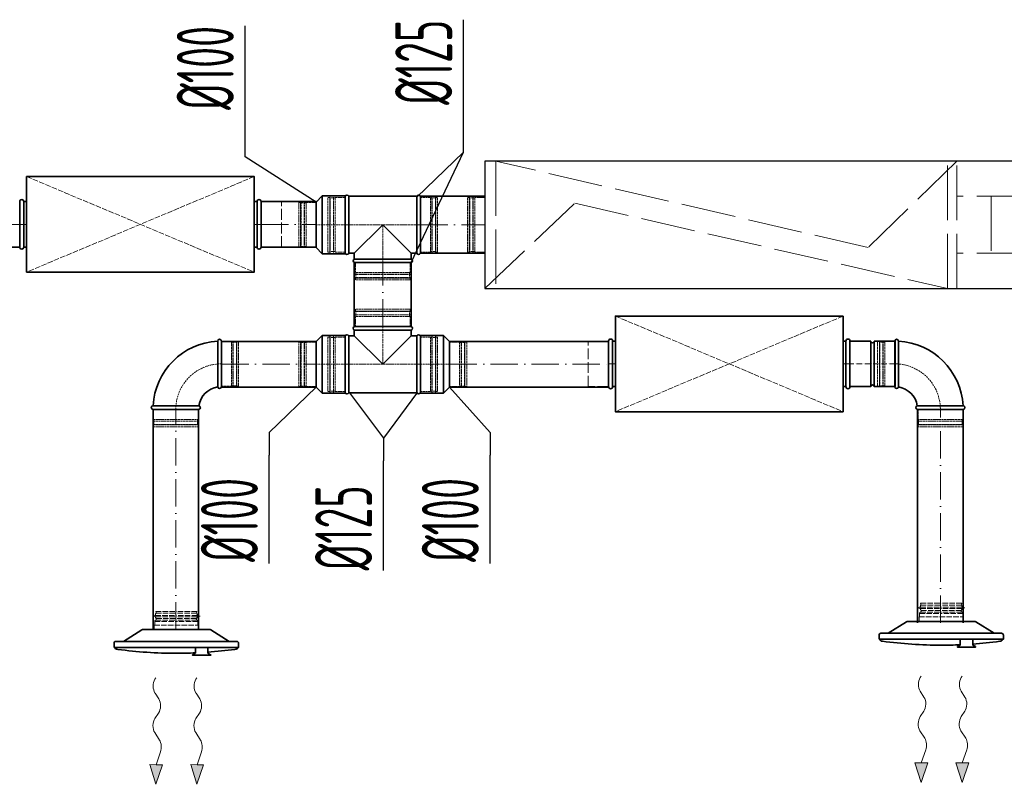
# Model space of a CAD drawing. Header units: millimetres. Extents: x -118717 to 8962, y 22910 to 145283.
# Tile 134 of 193: x -51182 to -49021, y 68356 to 70035. Entities that reach past the tile are written whole.
import ezdxf

# ---------------------------------------------------------------- set-up
doc = ezdxf.new("R2010")
doc.units = ezdxf.units.MM
for name, pattern in [('ACAD_ISO02W100', [15, 12, -3]), ('ACAD_ISO10W100', [18, 12, -3, 0, -3]), ('phl_thick', [0])]:
    doc.linetypes.add(name, pattern=pattern)
for name, color, linetype, lineweight in [('VZT_01 SUP (PŘÍVOD) - OBRYS', 5, 'Continuous', 35), ('VZT_02 SUP (PŘÍVOD) - OSA', 5, 'ACAD_ISO10W100', 5), ('VZT_21 ZAŘÍZENÍ - OBRYS', 1, 'Continuous', 30), ('VZT_22 ZAŘÍZENÍ - DETAIL', 8, 'Continuous', 5), ('VZT_30 DISTRIBUČNÍ PRVKY - OBRYS', 1, 'Continuous', 35), ('VZT_35 TLUMIČE HLUKU - OBRYS', 1, 'Continuous', 35), ('VZT_36 TLUMIČE HLUKU - OSA', 1, 'ACAD_ISO10W100', 5), ('VZT_37 TLUMIČE HLUKU - DETAIL', 8, 'ACAD_ISO02W100', 5), ('VZT_60_KOTY - DIMENZE', 7, 'Continuous', 5)]:
    doc.layers.add(name, color=color, linetype=linetype, lineweight=lineweight)
for name, color, linetype, lineweight, plot in [('VZT_03 SUP (PŘÍVOD) - NETISK', 8, 'ACAD_ISO02W100', 5, False), ('VZT_07 ETA (ODVOD) - NETISK', 8, 'ACAD_ISO02W100', 5, False), ('VZT_34 DISTRIBUČNÍ PRVKY - NETISK', 8, 'ACAD_ISO02W100', 5, False), ('VZT_39 TLUMIČE HLUKU - NETISK', 8, 'ACAD_ISO02W100', 5, False)]:
    doc.layers.add(name, color=color, linetype=linetype, lineweight=lineweight, plot=plot)
doc.styles.add('EVORA_125', font='isocp.shx', dxfattribs={"width": 0.6, "height": 125})

msp = doc.modelspace()

# ---------------------------------------------------------------- linework, layer by layer
at = {"lineweight": 13}
for p, q in [((-50885.5, 68586.2), (-50883.6, 68589.3)), ((-50795.5, 68586.2), (-50793.6, 68589.3)), ((-49205.5, 68590.3), (-49203.7, 68593.4)), ((-49115.5, 68590.3), (-49113.7, 68593.4))]:
    msp.add_line(p, q, dxfattribs=at)
at = {"color": 0, "lineweight": 13}
for p, q in [((-50877.2, 68543.1), (-50885.4, 68556.1)), ((-50787.2, 68543.1), (-50795.4, 68556.1)), ((-49197.3, 68547.2), (-49205.4, 68560.1)), ((-49107.3, 68547.2), (-49115.4, 68560.1)), ((-50885.6, 68500.2), (-50877.6, 68512.1)), ((-50795.6, 68500.2), (-50787.6, 68512.1)), ((-49205.6, 68504.3), (-49197.7, 68516.2)), ((-49115.6, 68504.3), (-49107.7, 68516.2)), ((-50875.6, 68452.7), (-50886, 68469.2)), ((-50785.6, 68452.7), (-50796, 68469.2)), ((-49195.6, 68456.8), (-49206.1, 68473.3)), ((-49105.6, 68456.8), (-49116.1, 68473.3)), ((-50883.1, 68398.7), (-50873.3, 68427.3)), ((-50793.1, 68398.7), (-50783.3, 68427.3)), ((-49203.1, 68402.7), (-49193.4, 68431.3)), ((-49113.1, 68402.7), (-49103.4, 68431.3)), ((-50883.6, 68355.7), (-50897, 68398.9)), ((-50897, 68398.9), (-50883.1, 68398.7)), ((-50869.1, 68398.5), (-50883.6, 68355.7)), ((-50869.1, 68398.5), (-50883.1, 68398.7)), ((-50793.6, 68355.7), (-50807, 68398.9)), ((-50807, 68398.9), (-50793.1, 68398.7)), ((-50779.1, 68398.5), (-50793.6, 68355.7)), ((-50779.1, 68398.5), (-50793.1, 68398.7)), ((-49203.7, 68359.7), (-49217.1, 68402.9)), ((-49217.1, 68402.9), (-49203.1, 68402.7)), ((-49189.1, 68402.5), (-49203.7, 68359.7)), ((-49189.1, 68402.5), (-49203.1, 68402.7)), ((-49113.7, 68359.7), (-49127.1, 68402.9)), ((-49127.1, 68402.9), (-49113.1, 68402.7)), ((-49099.1, 68402.5), (-49113.7, 68359.7)), ((-49099.1, 68402.5), (-49113.1, 68402.7))]:
    msp.add_line(p, q, dxfattribs=at)
at = {"color": 0, "lineweight": 13, "extrusion": (0, 0, -1)}
for centre, start_param, end_param in [((-50875.9, 68571.4), 0.766537, 2.320574), ((-50785.9, 68571.4), 0.766537, 2.320574), ((-49195.9, 68575.5), 0.766537, 2.320574), ((-49105.9, 68575.5), 0.766537, 2.320574), ((-50886.7, 68527.7), 3.908129, 5.516649), ((-50796.7, 68527.7), 3.908129, 5.516649), ((-49206.8, 68531.8), 3.908129, 5.516649), ((-49116.8, 68531.8), 3.908129, 5.516649), ((-50876.5, 68484.6), 0.766537, 2.375056), ((-50786.5, 68484.6), 0.766537, 2.375056), ((-49196.5, 68488.7), 0.766537, 2.375056), ((-49106.5, 68488.7), 0.766537, 2.375056), ((-49205.2, 68441.4), 3.908129, 5.191299), ((-49115.2, 68441.4), 3.908129, 5.191299), ((-50885.1, 68437.4), 3.908129, 5.191299), ((-50795.1, 68437.4), 3.908129, 5.191299)]:
    msp.add_ellipse(centre, major_axis=(-0.3, -21.5), ratio=0.625, start_param=start_param, end_param=end_param, dxfattribs=at)
at = {"color": 0, "lineweight": 13}
for points in [[(-50869.1, 68398.5), (-50897, 68398.9), (-50883.6, 68355.7)], [(-50779.1, 68398.5), (-50807, 68398.9), (-50793.6, 68355.7)], [(-49189.1, 68402.5), (-49217.1, 68402.9), (-49203.7, 68359.7)], [(-49099.1, 68402.5), (-49127.1, 68402.9), (-49113.7, 68359.7)]]:
    msp.add_solid(points, dxfattribs=at)
at = {"layer": 'VZT_01 SUP (PŘÍVOD) - OBRYS'}
for p, q in [((-50531.9, 69634.3), (-50518.4, 69647.8)), ((-50518.4, 69647.8), (-50518.4, 69520.8)), ((-50467.9, 69647.8), (-50518.4, 69647.8)), ((-50467.9, 69647.8), (-50467.9, 69520.8)), ((-50467.9, 69521.8), (-50467.9, 69646.8)), ((-50460.2, 69521.8), (-50460.2, 69646.8)), ((-50460.2, 69646.8), (-50310.5, 69646.8)), ((-50310.5, 69521.8), (-50310.5, 69646.8)), ((-50302.9, 69646.8), (-50302.9, 69521.8)), ((-50531.9, 69634.3), (-50531.9, 69534.3)), ((-50447.9, 69521.8), (-50385.4, 69584.3)), ((-50385.4, 69584.3), (-50322.9, 69521.8)), ((-50531.9, 69534.3), (-50518.4, 69520.8)), ((-50467.9, 69520.8), (-50518.4, 69520.8)), ((-50460.2, 69521.8), (-50447.9, 69521.8)), ((-50447.9, 69509), (-50447.9, 69521.8)), ((-50322.9, 69509), (-50322.9, 69521.8)), ((-50322.9, 69521.8), (-50310.5, 69521.8)), ((-50322.9, 69509), (-50447.9, 69509)), ((-50322.9, 69501.3), (-50447.9, 69501.3)), ((-50322.9, 69360.9), (-50447.9, 69360.9)), ((-50322.9, 69353.2), (-50447.9, 69353.2)), ((-50447.9, 69353.2), (-50447.9, 69340.4)), ((-50322.9, 69353.2), (-50322.9, 69340.4)), ((-50747.8, 69328.9), (-50747.8, 69278.7)), ((-50739.8, 69328.9), (-50739.8, 69228.9)), ((-50531.9, 69327.9), (-50518.4, 69341.4)), ((-50531.9, 69327.9), (-50531.9, 69227.9)), ((-50518.4, 69341.4), (-50518.4, 69214.4)), ((-50467.9, 69341.4), (-50518.4, 69341.4)), ((-50467.9, 69341.4), (-50467.9, 69214.4)), ((-50467.9, 69340.4), (-50467.9, 69215.4)), ((-50460.2, 69340.4), (-50460.2, 69215.4)), ((-50460.2, 69340.4), (-50447.9, 69340.4)), ((-50447.9, 69340.4), (-50385.4, 69277.9)), ((-50385.4, 69277.9), (-50322.9, 69340.4)), ((-50322.9, 69340.4), (-50310.5, 69340.4)), ((-50310.5, 69340.4), (-50310.5, 69215.4)), ((-50302.9, 69214.4), (-50302.9, 69341.4)), ((-50302.9, 69341.4), (-50252.4, 69341.4)), ((-50302.9, 69215.4), (-50302.9, 69340.4)), ((-50252.4, 69214.4), (-50252.4, 69341.4)), ((-50238.9, 69327.9), (-50252.4, 69341.4)), ((-50238.9, 69227.9), (-50238.9, 69327.9)), ((-49359.8, 69228.9), (-49359.8, 69328.9)), ((-49314.3, 69328.9), (-49359.8, 69328.9)), ((-49314.3, 69228.9), (-49314.3, 69328.9)), ((-49306.3, 69228.9), (-49306.3, 69328.9)), ((-49260.8, 69328.9), (-49306.3, 69328.9)), ((-49261.3, 69328.9), (-49261.3, 69228.9)), ((-49260.8, 69228.9), (-49260.8, 69328.9)), ((-49253.3, 69328.9), (-49253.3, 69278.7)), ((-50531.9, 69227.9), (-50518.4, 69214.4)), ((-50467.9, 69214.4), (-50518.4, 69214.4)), ((-50460.2, 69215.4), (-50310.5, 69215.4)), ((-50302.9, 69214.4), (-50252.4, 69214.4)), ((-50238.9, 69227.9), (-50252.4, 69214.4)), ((-49314.3, 69228.9), (-49359.8, 69228.9)), ((-49260.8, 69228.9), (-49306.3, 69228.9)), ((-50889.8, 69186.9), (-50839.7, 69186.9)), ((-50789.8, 69178.9), (-50889.8, 69178.9)), ((-49211.3, 69178.9), (-49111.3, 69178.9)), ((-49111.3, 69186.9), (-49161.4, 69186.9))]:
    msp.add_line(p, q, dxfattribs=at)
for points in [[(-50161.4, 69646.8), (-50302.9, 69646.8)], [(-51182.5, 69535.3), (-51474.9, 69535.3)], [(-50161.4, 69521.8), (-50302.9, 69521.8)], [(-50447.9, 69501.3), (-50447.9, 69360.9)], [(-50322.9, 69501.3), (-50322.9, 69360.9)], [(-50531.9, 69327.9), (-50739.8, 69327.9)], [(-49889.8, 69327.9), (-50238.9, 69327.9)], [(-50531.9, 69227.9), (-50739.8, 69227.9)], [(-49889.8, 69227.9), (-50238.9, 69227.9)], [(-50889.8, 69178.9), (-50889.8, 68695.4)], [(-50789.8, 69178.9), (-50789.8, 68695.4)], [(-49211.3, 69179.9), (-49211.3, 68710.5)], [(-49111.3, 69179.9), (-49111.3, 68710.5)]]:
    msp.add_lwpolyline(points, dxfattribs=at)
at = {"layer": 'VZT_01 SUP (PŘÍVOD) - OBRYS', "elevation": 0}
for points in [[(-50531.9, 69635.3), (-50652.5, 69635.3)], [(-50531.9, 69535.3), (-50652.5, 69535.3)]]:
    msp.add_lwpolyline(points, dxfattribs=at)
at = {"layer": 'VZT_01 SUP (PŘÍVOD) - OBRYS'}
for centre, radius, start, end in [((-50464, 69645.2), 4.17, 23.4678, 156.5322), ((-50306.7, 69645.2), 4.17, 23.4678, 156.5322), ((-50464, 69523.5), 4.17, 203.4678, 336.5322), ((-50306.7, 69523.5), 4.17, 203.4678, 336.5322), ((-50446.2, 69505.1), 4.17, 113.4678, 246.5322), ((-50324.5, 69505.1), 4.17, 293.4678, 66.5322), ((-50464, 69338.7), 4.17, 23.4678, 156.5322), ((-50446.2, 69357), 4.17, 113.4678, 246.5322), ((-50324.5, 69357), 4.17, 293.4678, 66.5322), ((-50306.7, 69338.7), 4.17, 23.4678, 156.5322), ((-50739.8, 69178.9), 150, 93.0572, 176.9428), ((-50743.8, 69328.9), 4, 0, 180), ((-49310.3, 69328.9), 4, 180, 0), ((-49257.3, 69328.9), 4, 0, 180), ((-49261.3, 69178.9), 150, 3.0572, 86.9428), ((-50739.8, 69178.9), 50, 99.1478, 170.8522), ((-50743.8, 69228.9), 4, 189.1478, 0), ((-50464, 69217), 4.17, 203.4678, 336.5322), ((-50306.7, 69217), 4.17, 203.4678, 336.5322), ((-49310.3, 69228.9), 4, 0, 180), ((-49257.3, 69228.9), 4, 180, 350.8522), ((-49261.3, 69178.9), 50, 9.1478, 80.8522), ((-50889.8, 69182.9), 4, 90, 270), ((-50789.8, 69182.9), 4, 270, 80.8522), ((-49211.3, 69182.9), 4, 99.1478, 270), ((-49111.3, 69182.9), 4, 270, 90)]:
    msp.add_arc(centre, radius, start, end, dxfattribs=at)
for points, knots in [([(-50747.8, 69278.7), (-50747.8, 69272.3), (-50747.8, 69266), (-50747.8, 69254), (-50747.8, 69248.4), (-50747.8, 69238.9), (-50747.8, 69235.1), (-50747.8, 69229.8), (-50747.8, 69228.4), (-50747.8, 69228.2), (-50747.8, 69228.2), (-50747.8, 69228.2)], [78.71119, 78.71119, 78.71119, 78.71119, 97.804615, 97.804615, 117.523893, 117.523893, 137.264303, 137.264303, 156.831737, 156.831737, 157.874915, 157.874915, 157.874915, 157.874915]), ([(-49253.3, 69278.7), (-49253.3, 69272.3), (-49253.3, 69266), (-49253.3, 69254), (-49253.3, 69248.4), (-49253.3, 69238.9), (-49253.3, 69235.1), (-49253.3, 69229.8), (-49253.3, 69228.4), (-49253.3, 69228.2), (-49253.3, 69228.2), (-49253.3, 69228.2)], [78.71119, 78.71119, 78.71119, 78.71119, 97.804615, 97.804615, 117.523893, 117.523893, 137.264303, 137.264303, 156.831737, 156.831737, 157.874915, 157.874915, 157.874915, 157.874915]), ([(-50789.2, 69186.8), (-50789.2, 69186.8), (-50790.3, 69186.8), (-50794.8, 69186.8), (-50798.3, 69186.8), (-50807.2, 69186.8), (-50812.5, 69186.9), (-50824.4, 69186.9), (-50830.9, 69186.9), (-50838.2, 69186.9), (-50838.9, 69186.9), (-50839.7, 69186.9)], [157.874915, 157.874915, 157.874915, 157.874915, 176.103874, 176.103874, 195.460379, 195.460379, 215.101284, 215.101284, 234.82164, 234.82164, 237.034743, 237.034743, 237.034743, 237.034743]), ([(-49211.9, 69186.8), (-49211.9, 69186.8), (-49210.8, 69186.8), (-49206.3, 69186.8), (-49202.9, 69186.8), (-49194, 69186.8), (-49188.6, 69186.9), (-49176.7, 69186.9), (-49170.2, 69186.9), (-49162.9, 69186.9), (-49162.2, 69186.9), (-49161.4, 69186.9)], [157.874915, 157.874915, 157.874915, 157.874915, 176.103874, 176.103874, 195.460379, 195.460379, 215.101284, 215.101284, 234.82164, 234.82164, 237.034743, 237.034743, 237.034743, 237.034743])]:
    msp.add_open_spline(points, degree=3, knots=knots, dxfattribs=at)
at = {"layer": 'VZT_02 SUP (PŘÍVOD) - OSA', "ltscale": 5}
for points in [[(-51474.9, 69585.3), (-51182.5, 69585.3)], [(-50302.9, 69584.3), (-50161.4, 69584.3)], [(-50385.4, 69360.9), (-50385.4, 69501.3)], [(-50739.8, 69277.9), (-50531.9, 69277.9)], [(-50238.9, 69277.9), (-49889.8, 69277.9)], [(-50839.8, 68695.4), (-50839.8, 69178.9)], [(-49161.3, 68710.5), (-49161.3, 69179.9)]]:
    msp.add_lwpolyline(points, dxfattribs=at)
at = {"layer": 'VZT_02 SUP (PŘÍVOD) - OSA', "ltscale": 5, "elevation": 0}
msp.add_lwpolyline([(-50652.5, 69585.3), (-50531.9, 69585.3)], dxfattribs=at)
at = {"layer": 'VZT_02 SUP (PŘÍVOD) - OSA', "ltscale": 0.3, "elevation": 0}
for points in [[(-50467.9, 69584.3), (-50531.9, 69584.3)], [(-50385.4, 69501.3), (-50385.4, 69584.3)]]:
    msp.add_lwpolyline(points, dxfattribs=at)
at = {"layer": 'VZT_02 SUP (PŘÍVOD) - OSA', "ltscale": 0.3}
for points in [[(-50385.4, 69360.9), (-50385.4, 69277.9)], [(-50467.9, 69277.9), (-50531.9, 69277.9)], [(-50302.9, 69277.9), (-50238.9, 69277.9)]]:
    msp.add_lwpolyline(points, dxfattribs=at)
for points in [[(-50839.8, 69178.9), (-50839.8, 69178.9, -0.414214), (-50739.8, 69278.9), (-50739.8, 69278.9)], [(-49161.3, 69178.9), (-49161.3, 69178.9, 0.414214), (-49261.3, 69278.9), (-49261.3, 69278.9)]]:
    msp.add_lwpolyline(points, format="xyb", dxfattribs=at)
at = {"layer": 'VZT_02 SUP (PŘÍVOD) - OSA'}
msp.add_lwpolyline([(-49260.8, 69278.9), (-49359.8, 69278.9)], dxfattribs=at)
at = {"layer": 'VZT_03 SUP (PŘÍVOD) - NETISK', "ltscale": 0.4}
for p, q in [((-50505.9, 69524.3), (-50505.9, 69644.3)), ((-50501.9, 69644.3), (-50505.9, 69644.3)), ((-50501.9, 69524.3), (-50501.9, 69644.3)), ((-50501.4, 69523.3), (-50501.4, 69645.3)), ((-50500.9, 69645.3), (-50501.4, 69645.3)), ((-50500.9, 69523.3), (-50500.9, 69645.3)), ((-50493.9, 69523.3), (-50493.9, 69645.3)), ((-50493.4, 69645.3), (-50493.9, 69645.3)), ((-50493.4, 69523.3), (-50493.4, 69645.3)), ((-50489.9, 69524.3), (-50489.9, 69644.3)), ((-50467.9, 69644.3), (-50489.9, 69644.3)), ((-50280.9, 69644.3), (-50302.9, 69644.3)), ((-50280.9, 69524.3), (-50280.9, 69644.3)), ((-50277.4, 69523.3), (-50277.4, 69645.3)), ((-50276.9, 69645.3), (-50277.4, 69645.3)), ((-50276.9, 69523.3), (-50276.9, 69645.3)), ((-50269.9, 69523.3), (-50269.9, 69645.3)), ((-50269.4, 69645.3), (-50269.9, 69645.3)), ((-50269.4, 69523.3), (-50269.4, 69645.3)), ((-50268.9, 69524.3), (-50268.9, 69644.3)), ((-50264.9, 69644.3), (-50268.9, 69644.3)), ((-50264.9, 69524.3), (-50264.9, 69644.3)), ((-50569.9, 69535.3), (-50569.9, 69633.3)), ((-50569.9, 69633.3), (-50565.9, 69633.3)), ((-50565.9, 69535.3), (-50565.9, 69633.3)), ((-50565.9, 69632.3), (-50565.4, 69632.3)), ((-50565.4, 69534.3), (-50565.4, 69634.3)), ((-50565.4, 69634.3), (-50564.9, 69634.3)), ((-50564.9, 69534.3), (-50564.9, 69634.3)), ((-50564.9, 69632.3), (-50557.9, 69632.3)), ((-50557.9, 69534.3), (-50557.9, 69634.3)), ((-50557.9, 69634.3), (-50557.4, 69634.3)), ((-50557.4, 69534.3), (-50557.4, 69634.3)), ((-50557.4, 69632.3), (-50553.9, 69632.3)), ((-50553.9, 69535.3), (-50553.9, 69633.3)), ((-50553.9, 69633.3), (-50531.9, 69633.3)), ((-50501.4, 69643.3), (-50501.9, 69643.3)), ((-50493.9, 69643.3), (-50500.9, 69643.3)), ((-50489.9, 69643.3), (-50493.4, 69643.3)), ((-50277.4, 69643.3), (-50280.9, 69643.3)), ((-50269.9, 69643.3), (-50276.9, 69643.3)), ((-50268.9, 69643.3), (-50269.4, 69643.3)), ((-50565.9, 69536.3), (-50565.4, 69536.3)), ((-50564.9, 69536.3), (-50557.9, 69536.3)), ((-50557.4, 69536.3), (-50553.9, 69536.3)), ((-50569.9, 69535.3), (-50565.9, 69535.3)), ((-50565.4, 69534.3), (-50564.9, 69534.3)), ((-50557.9, 69534.3), (-50557.4, 69534.3)), ((-50553.9, 69535.3), (-50531.9, 69535.3)), ((-50501.9, 69524.3), (-50505.9, 69524.3)), ((-50501.4, 69525.3), (-50501.9, 69525.3)), ((-50500.9, 69523.3), (-50501.4, 69523.3)), ((-50493.9, 69525.3), (-50500.9, 69525.3)), ((-50493.4, 69523.3), (-50493.9, 69523.3)), ((-50489.9, 69525.3), (-50493.4, 69525.3)), ((-50467.9, 69524.3), (-50489.9, 69524.3)), ((-50280.9, 69524.3), (-50302.9, 69524.3)), ((-50277.4, 69525.3), (-50280.9, 69525.3)), ((-50276.9, 69523.3), (-50277.4, 69523.3)), ((-50269.9, 69525.3), (-50276.9, 69525.3)), ((-50269.4, 69523.3), (-50269.9, 69523.3)), ((-50268.9, 69525.3), (-50269.4, 69525.3)), ((-50264.9, 69524.3), (-50268.9, 69524.3)), ((-50445.4, 69501.3), (-50445.4, 69479.3)), ((-50325.4, 69501.3), (-50325.4, 69479.3)), ((-50324.4, 69475.8), (-50446.4, 69475.8)), ((-50446.4, 69475.8), (-50446.4, 69475.3)), ((-50324.4, 69475.3), (-50446.4, 69475.3)), ((-50325.4, 69479.3), (-50445.4, 69479.3)), ((-50444.4, 69479.3), (-50444.4, 69475.8)), ((-50444.4, 69475.3), (-50444.4, 69468.3)), ((-50326.4, 69479.3), (-50326.4, 69475.8)), ((-50326.4, 69475.3), (-50326.4, 69468.3)), ((-50324.4, 69475.8), (-50324.4, 69475.3)), ((-50324.4, 69468.3), (-50446.4, 69468.3)), ((-50446.4, 69468.3), (-50446.4, 69467.8)), ((-50324.4, 69467.8), (-50446.4, 69467.8)), ((-50325.4, 69467.3), (-50445.4, 69467.3)), ((-50445.4, 69467.3), (-50445.4, 69463.3)), ((-50325.4, 69463.3), (-50445.4, 69463.3)), ((-50444.4, 69467.8), (-50444.4, 69467.3)), ((-50326.4, 69467.8), (-50326.4, 69467.3)), ((-50325.4, 69467.3), (-50325.4, 69463.3)), ((-50324.4, 69468.3), (-50324.4, 69467.8)), ((-50324.4, 69394.4), (-50446.4, 69394.4)), ((-50446.4, 69393.9), (-50446.4, 69394.4)), ((-50324.4, 69393.9), (-50446.4, 69393.9)), ((-50324.4, 69386.9), (-50446.4, 69386.9)), ((-50446.4, 69386.4), (-50446.4, 69386.9)), ((-50324.4, 69386.4), (-50446.4, 69386.4)), ((-50325.4, 69398.9), (-50445.4, 69398.9)), ((-50445.4, 69394.9), (-50445.4, 69398.9)), ((-50325.4, 69394.9), (-50445.4, 69394.9)), ((-50444.4, 69394.4), (-50444.4, 69394.9)), ((-50444.4, 69386.9), (-50444.4, 69393.9)), ((-50444.4, 69382.9), (-50444.4, 69386.4)), ((-50326.4, 69394.4), (-50326.4, 69394.9)), ((-50326.4, 69386.9), (-50326.4, 69393.9)), ((-50326.4, 69382.9), (-50326.4, 69386.4)), ((-50325.4, 69394.9), (-50325.4, 69398.9)), ((-50324.4, 69393.9), (-50324.4, 69394.4)), ((-50324.4, 69386.4), (-50324.4, 69386.9)), ((-50325.4, 69382.9), (-50445.4, 69382.9)), ((-50445.4, 69360.9), (-50445.4, 69382.9)), ((-50325.4, 69360.9), (-50325.4, 69382.9)), ((-50739.8, 69327.9), (-50717.8, 69327.9)), ((-50717.8, 69327.9), (-50717.8, 69229.9)), ((-50717.8, 69326.9), (-50714.3, 69326.9)), ((-50714.3, 69328.9), (-50714.3, 69228.9)), ((-50714.3, 69328.9), (-50713.8, 69328.9)), ((-50713.8, 69328.9), (-50713.8, 69228.9)), ((-50713.8, 69326.9), (-50706.8, 69326.9)), ((-50706.8, 69328.9), (-50706.8, 69228.9)), ((-50706.8, 69328.9), (-50706.3, 69328.9)), ((-50706.3, 69328.9), (-50706.3, 69228.9)), ((-50706.3, 69326.9), (-50705.8, 69326.9)), ((-50705.8, 69327.9), (-50705.8, 69229.9)), ((-50705.8, 69327.9), (-50701.8, 69327.9)), ((-50701.8, 69327.9), (-50701.8, 69229.9)), ((-50569.9, 69228.9), (-50569.9, 69326.9)), ((-50569.9, 69326.9), (-50565.9, 69326.9)), ((-50565.9, 69228.9), (-50565.9, 69326.9)), ((-50565.9, 69325.9), (-50565.4, 69325.9)), ((-50565.4, 69227.9), (-50565.4, 69327.9)), ((-50565.4, 69327.9), (-50564.9, 69327.9)), ((-50564.9, 69227.9), (-50564.9, 69327.9)), ((-50564.9, 69325.9), (-50557.9, 69325.9)), ((-50557.9, 69227.9), (-50557.9, 69327.9)), ((-50557.9, 69327.9), (-50557.4, 69327.9)), ((-50557.4, 69227.9), (-50557.4, 69327.9)), ((-50557.4, 69325.9), (-50553.9, 69325.9)), ((-50553.9, 69228.9), (-50553.9, 69326.9)), ((-50553.9, 69326.9), (-50531.9, 69326.9)), ((-50505.9, 69337.9), (-50505.9, 69217.9)), ((-50501.9, 69337.9), (-50505.9, 69337.9)), ((-50501.9, 69337.9), (-50501.9, 69217.9)), ((-50501.4, 69336.9), (-50501.9, 69336.9)), ((-50501.4, 69338.9), (-50501.4, 69216.9)), ((-50500.9, 69338.9), (-50501.4, 69338.9)), ((-50500.9, 69338.9), (-50500.9, 69216.9)), ((-50493.9, 69336.9), (-50500.9, 69336.9)), ((-50493.9, 69338.9), (-50493.9, 69216.9)), ((-50493.4, 69338.9), (-50493.9, 69338.9)), ((-50493.4, 69338.9), (-50493.4, 69216.9)), ((-50489.9, 69336.9), (-50493.4, 69336.9)), ((-50489.9, 69337.9), (-50489.9, 69217.9)), ((-50467.9, 69337.9), (-50489.9, 69337.9)), ((-50280.9, 69337.9), (-50302.9, 69337.9)), ((-50280.9, 69337.9), (-50280.9, 69217.9)), ((-50277.4, 69336.9), (-50280.9, 69336.9)), ((-50277.4, 69338.9), (-50277.4, 69216.9)), ((-50276.9, 69338.9), (-50277.4, 69338.9)), ((-50276.9, 69338.9), (-50276.9, 69216.9)), ((-50269.9, 69336.9), (-50276.9, 69336.9)), ((-50269.9, 69338.9), (-50269.9, 69216.9)), ((-50269.4, 69338.9), (-50269.9, 69338.9)), ((-50269.4, 69338.9), (-50269.4, 69216.9)), ((-50268.9, 69336.9), (-50269.4, 69336.9)), ((-50268.9, 69337.9), (-50268.9, 69217.9)), ((-50264.9, 69337.9), (-50268.9, 69337.9)), ((-50264.9, 69337.9), (-50264.9, 69217.9)), ((-50216.9, 69326.9), (-50238.9, 69326.9)), ((-50216.9, 69326.9), (-50216.9, 69228.9)), ((-50213.4, 69325.9), (-50216.9, 69325.9)), ((-50213.4, 69327.9), (-50213.4, 69227.9)), ((-50212.9, 69327.9), (-50213.4, 69327.9)), ((-50212.9, 69327.9), (-50212.9, 69227.9)), ((-50205.9, 69325.9), (-50212.9, 69325.9)), ((-50205.9, 69327.9), (-50205.9, 69227.9)), ((-50205.4, 69327.9), (-50205.9, 69327.9)), ((-50205.4, 69327.9), (-50205.4, 69227.9)), ((-50204.9, 69325.9), (-50205.4, 69325.9)), ((-50204.9, 69326.9), (-50204.9, 69228.9)), ((-50200.9, 69326.9), (-50204.9, 69326.9)), ((-50200.9, 69326.9), (-50200.9, 69228.9)), ((-49299.3, 69327.9), (-49299.3, 69229.9)), ((-49295.3, 69327.9), (-49299.3, 69327.9)), ((-49295.3, 69327.9), (-49295.3, 69229.9)), ((-49294.8, 69326.9), (-49295.3, 69326.9)), ((-49294.8, 69328.9), (-49294.8, 69228.9)), ((-49294.3, 69328.9), (-49294.8, 69328.9)), ((-49294.3, 69328.9), (-49294.3, 69228.9)), ((-49287.3, 69326.9), (-49294.3, 69326.9)), ((-49287.3, 69328.9), (-49287.3, 69228.9)), ((-49286.8, 69328.9), (-49287.3, 69328.9)), ((-49286.8, 69328.9), (-49286.8, 69228.9)), ((-49283.3, 69326.9), (-49286.8, 69326.9)), ((-49283.3, 69327.9), (-49283.3, 69229.9)), ((-49261.3, 69327.9), (-49283.3, 69327.9)), ((-50739.8, 69229.9), (-50717.8, 69229.9)), ((-50717.8, 69230.9), (-50714.3, 69230.9)), ((-50714.3, 69228.9), (-50713.8, 69228.9)), ((-50713.8, 69230.9), (-50706.8, 69230.9)), ((-50706.8, 69228.9), (-50706.3, 69228.9)), ((-50706.3, 69230.9), (-50705.8, 69230.9)), ((-50705.8, 69229.9), (-50701.8, 69229.9)), ((-50569.9, 69228.9), (-50565.9, 69228.9)), ((-50565.9, 69229.9), (-50565.4, 69229.9)), ((-50565.4, 69227.9), (-50564.9, 69227.9)), ((-50564.9, 69229.9), (-50557.9, 69229.9)), ((-50557.9, 69227.9), (-50557.4, 69227.9)), ((-50557.4, 69229.9), (-50553.9, 69229.9)), ((-50553.9, 69228.9), (-50531.9, 69228.9)), ((-50501.9, 69217.9), (-50505.9, 69217.9)), ((-50501.4, 69218.9), (-50501.9, 69218.9)), ((-50500.9, 69216.9), (-50501.4, 69216.9)), ((-50493.9, 69218.9), (-50500.9, 69218.9)), ((-50493.4, 69216.9), (-50493.9, 69216.9)), ((-50489.9, 69218.9), (-50493.4, 69218.9)), ((-50467.9, 69217.9), (-50489.9, 69217.9)), ((-50280.9, 69217.9), (-50302.9, 69217.9)), ((-50277.4, 69218.9), (-50280.9, 69218.9)), ((-50276.9, 69216.9), (-50277.4, 69216.9)), ((-50269.9, 69218.9), (-50276.9, 69218.9)), ((-50269.4, 69216.9), (-50269.9, 69216.9)), ((-50268.9, 69218.9), (-50269.4, 69218.9)), ((-50264.9, 69217.9), (-50268.9, 69217.9)), ((-50216.9, 69228.9), (-50238.9, 69228.9)), ((-50213.4, 69229.9), (-50216.9, 69229.9)), ((-50212.9, 69227.9), (-50213.4, 69227.9)), ((-50205.9, 69229.9), (-50212.9, 69229.9)), ((-50205.4, 69227.9), (-50205.9, 69227.9)), ((-50204.9, 69229.9), (-50205.4, 69229.9)), ((-50200.9, 69228.9), (-50204.9, 69228.9)), ((-49295.3, 69229.9), (-49299.3, 69229.9)), ((-49294.8, 69230.9), (-49295.3, 69230.9)), ((-49294.3, 69228.9), (-49294.8, 69228.9)), ((-49287.3, 69230.9), (-49294.3, 69230.9)), ((-49286.8, 69228.9), (-49287.3, 69228.9)), ((-49283.3, 69230.9), (-49286.8, 69230.9)), ((-49261.3, 69229.9), (-49283.3, 69229.9)), ((-50888.8, 69156.9), (-50888.8, 69178.9)), ((-50790.8, 69156.9), (-50790.8, 69178.9)), ((-49210.3, 69156.9), (-49210.3, 69178.9)), ((-49112.3, 69156.9), (-49112.3, 69178.9)), ((-50889.8, 69153.4), (-50789.8, 69153.4)), ((-50889.8, 69152.9), (-50889.8, 69153.4)), ((-50889.8, 69152.9), (-50789.8, 69152.9)), ((-50888.8, 69156.9), (-50790.8, 69156.9)), ((-50887.8, 69153.4), (-50887.8, 69156.9)), ((-50887.8, 69145.9), (-50887.8, 69152.9)), ((-50791.8, 69153.4), (-50791.8, 69156.9)), ((-50791.8, 69145.9), (-50791.8, 69152.9)), ((-50789.8, 69152.9), (-50789.8, 69153.4)), ((-49111.3, 69153.4), (-49211.3, 69153.4)), ((-49211.3, 69152.9), (-49211.3, 69153.4)), ((-49111.3, 69152.9), (-49211.3, 69152.9)), ((-49112.3, 69156.9), (-49210.3, 69156.9)), ((-49209.3, 69153.4), (-49209.3, 69156.9)), ((-49209.3, 69145.9), (-49209.3, 69152.9)), ((-49113.3, 69153.4), (-49113.3, 69156.9)), ((-49113.3, 69145.9), (-49113.3, 69152.9)), ((-49111.3, 69152.9), (-49111.3, 69153.4)), ((-50889.8, 69145.9), (-50789.8, 69145.9)), ((-50889.8, 69145.4), (-50889.8, 69145.9)), ((-50889.8, 69145.4), (-50789.8, 69145.4)), ((-50888.8, 69144.9), (-50790.8, 69144.9)), ((-50888.8, 69140.9), (-50888.8, 69144.9)), ((-50888.8, 69140.9), (-50790.8, 69140.9)), ((-50887.8, 69144.9), (-50887.8, 69145.4)), ((-50791.8, 69144.9), (-50791.8, 69145.4)), ((-50790.8, 69140.9), (-50790.8, 69144.9)), ((-50789.8, 69145.4), (-50789.8, 69145.9)), ((-49111.3, 69145.9), (-49211.3, 69145.9)), ((-49211.3, 69145.4), (-49211.3, 69145.9)), ((-49111.3, 69145.4), (-49211.3, 69145.4)), ((-49112.3, 69144.9), (-49210.3, 69144.9)), ((-49210.3, 69140.9), (-49210.3, 69144.9)), ((-49112.3, 69140.9), (-49210.3, 69140.9)), ((-49209.3, 69144.9), (-49209.3, 69145.4)), ((-49113.3, 69144.9), (-49113.3, 69145.4)), ((-49112.3, 69140.9), (-49112.3, 69144.9)), ((-49111.3, 69145.4), (-49111.3, 69145.9))]:
    msp.add_line(p, q, dxfattribs=at)
at = {"layer": 'VZT_03 SUP (PŘÍVOD) - NETISK', "ltscale": 0.4, "elevation": 0}
msp.add_lwpolyline([(-50467.9, 69584.3), (-50302.9, 69584.3)], dxfattribs=at)
at = {"layer": 'VZT_03 SUP (PŘÍVOD) - NETISK', "ltscale": 0.4}
msp.add_lwpolyline([(-50467.9, 69277.9), (-50302.9, 69277.9)], dxfattribs=at)
at = {"layer": 'VZT_07 ETA (ODVOD) - NETISK', "ltscale": 0.4}
for p, q in [((-50199.4, 69524.3), (-50199.4, 69644.3)), ((-50195.4, 69644.3), (-50199.4, 69644.3)), ((-50195.4, 69524.3), (-50195.4, 69644.3)), ((-50194.9, 69523.3), (-50194.9, 69645.3)), ((-50194.4, 69645.3), (-50194.9, 69645.3)), ((-50194.4, 69523.3), (-50194.4, 69645.3)), ((-50187.4, 69523.3), (-50187.4, 69645.3)), ((-50186.9, 69645.3), (-50187.4, 69645.3)), ((-50186.9, 69523.3), (-50186.9, 69645.3)), ((-50183.4, 69524.3), (-50183.4, 69644.3)), ((-50161.4, 69644.3), (-50183.4, 69644.3)), ((-50194.9, 69643.3), (-50195.4, 69643.3)), ((-50187.4, 69643.3), (-50194.4, 69643.3)), ((-50183.4, 69643.3), (-50186.9, 69643.3)), ((-50195.4, 69524.3), (-50199.4, 69524.3)), ((-50194.9, 69525.3), (-50195.4, 69525.3)), ((-50194.4, 69523.3), (-50194.9, 69523.3)), ((-50187.4, 69525.3), (-50194.4, 69525.3)), ((-50186.9, 69523.3), (-50187.4, 69523.3)), ((-50183.4, 69525.3), (-50186.9, 69525.3)), ((-50161.4, 69524.3), (-50183.4, 69524.3))]:
    msp.add_line(p, q, dxfattribs=at)
at = {"layer": 'VZT_21 ZAŘÍZENÍ - OBRYS'}
msp.add_lwpolyline([(-50161.4, 69444.3), (-48661.4, 69444.3), (-48661.4, 69724.3), (-50161.4, 69724.3)], close=True, dxfattribs=at)
at = {"layer": 'VZT_22 ZAŘÍZENÍ - DETAIL', "linetype": 'ACAD_ISO02W100', "lineweight": 5, "ltscale": 10}
for points in [[(-50137.4, 69724.3), (-50137.4, 69444.3)], [(-49125.1, 69724.3), (-49319.8, 69534.3), (-50137.4, 69724.3)], [(-49145.7, 69444.3), (-49145.7, 69724.3)], [(-49125.1, 69444.3), (-49125.1, 69724.3)], [(-48661.4, 69646.8), (-49125.1, 69646.8)], [(-49049.6, 69646.8), (-49049.6, 69521.8)], [(-50161.4, 69444.3), (-49963.9, 69631.5), (-49145.7, 69444.3)], [(-48661.4, 69521.8), (-49125.1, 69521.8)]]:
    msp.add_lwpolyline(points, dxfattribs=at)
at = {"layer": 'VZT_30 DISTRIBUČNÍ PRVKY - OBRYS'}
for points in [[(-50722.5, 68669.4), (-50762.9, 68694.8, 0.141374), (-50765, 68695.4), (-50912.3, 68695.4, 0.141374), (-50914.4, 68694.8), (-50954.7, 68669.4)], [(-49043.4, 68687.2), (-49083.8, 68712.6, 0.141374), (-49085.9, 68713.2), (-49233.2, 68713.2, 0.141374), (-49235.3, 68712.6), (-49275.6, 68687.2)], [(-49296, 68674.2), (-49023, 68674.2), (-49023, 68683.4, 0.414214), (-49026.9, 68687.2), (-49292.2, 68687.2, 0.414214), (-49296, 68683.4), (-49296, 68674.2)], [(-49159.5, 68661.2, -0.0327), (-49288.1, 68669.7), (-49291.1, 68670.3, -0.36397), (-49293.5, 68673.2), (-49293.5, 68674.2)], [(-49090.3, 68674.2), (-49090.3, 68661.8, 0.267949), (-49090.1, 68661.4), (-49084.3, 68658.1, -0.267949), (-49084.1, 68657.7), (-49084.1, 68657.1), (-49123.8, 68657.1), (-49123.8, 68657.7, -0.267949), (-49123.5, 68658.1), (-49117.8, 68661.4, 0.267949), (-49117.6, 68661.8), (-49117.6, 68674.2)], [(-49090.3, 68663.7, 0.015115), (-49031, 68669.7), (-49028, 68670.3, 0.36397), (-49025.5, 68673.2), (-49025.5, 68674.2)], [(-50975.1, 68656.4), (-50702.1, 68656.4), (-50702.1, 68665.5, 0.414214), (-50706, 68669.4), (-50971.3, 68669.4, 0.414214), (-50975.1, 68665.5), (-50975.1, 68656.4)], [(-50838.6, 68643.4, -0.0327), (-50967.2, 68651.9), (-50970.2, 68652.4, -0.36397), (-50972.6, 68655.3), (-50972.6, 68656.4)], [(-50769.4, 68656.4), (-50769.4, 68643.9, 0.267949), (-50769.2, 68643.5), (-50763.4, 68640.2, -0.267949), (-50763.2, 68639.9), (-50763.2, 68639.2), (-50802.9, 68639.2), (-50802.9, 68639.9, -0.267949), (-50802.6, 68640.2), (-50796.9, 68643.5, 0.267949), (-50796.7, 68643.9), (-50796.7, 68656.4)], [(-50769.4, 68645.8, 0.015115), (-50710.1, 68651.9), (-50707.1, 68652.4, 0.36397), (-50704.6, 68655.3), (-50704.6, 68656.4)], [(-49159.5, 68661.2, 0.010645), (-49117.6, 68662.1, 0.010645)], [(-50838.6, 68643.4, 0.010645), (-50796.7, 68644.3, 0.010645)]]:
    msp.add_lwpolyline(points, format="xyb", dxfattribs=at)
at = {"layer": 'VZT_34 DISTRIBUČNÍ PRVKY - NETISK'}
for points in [[(-49211.7, 68743.1), (-49205.9, 68744.5, -0.060863), (-49205.3, 68744.6), (-49159.5, 68744.6)], [(-49211.7, 68743.1), (-49205.7, 68741.7, 0.058981), (-49205.1, 68741.6), (-49159.5, 68741.6)], [(-49107.4, 68743.1), (-49113.2, 68744.5, 0.060863), (-49113.8, 68744.6), (-49159.5, 68744.6)], [(-49107.4, 68743.1), (-49113.4, 68741.7, -0.058981), (-49114, 68741.6), (-49159.5, 68741.6)], [(-50890.8, 68725.2), (-50885, 68726.7, -0.060863), (-50884.4, 68726.7), (-50838.6, 68726.7)], [(-50890.8, 68725.2), (-50884.8, 68723.8, 0.058981), (-50884.2, 68723.7), (-50838.6, 68723.7)], [(-50886.1, 68705.4), (-50886.1, 68713.2, -0.291473), (-50884.6, 68715.6, -0.291473)], [(-50786.5, 68725.2), (-50792.3, 68726.7, 0.060863), (-50792.9, 68726.7), (-50838.6, 68726.7)], [(-50786.5, 68725.2), (-50792.5, 68723.8, -0.058981), (-50793.1, 68723.7), (-50838.6, 68723.7)], [(-50791.1, 68705.4), (-50791.1, 68713.2, 0.291473), (-50792.7, 68715.6, 0.291473)], [(-49207, 68723.2), (-49207, 68731.1, -0.291473), (-49205.5, 68733.5, -0.291473)], [(-49112, 68723.2), (-49112, 68731.1, 0.291473), (-49113.6, 68733.5, 0.291473)]]:
    msp.add_lwpolyline(points, format="xyb", dxfattribs=at)
for points in [[(-49203.3, 68749.3), (-49204.7, 68753.2), (-49159.5, 68753.2)], [(-49204.2, 68749.1), (-49159.5, 68749.1)], [(-49203.4, 68737.4), (-49159.5, 68737.4)], [(-49115.8, 68749.3), (-49114.4, 68753.2), (-49159.5, 68753.2)], [(-49114.9, 68749.1), (-49159.5, 68749.1)], [(-49115.6, 68737.4), (-49159.5, 68737.4)], [(-50884.2, 68715.9), (-50838.6, 68715.9)], [(-50882.4, 68731.4), (-50883.8, 68735.4), (-50838.6, 68735.4)], [(-50883.3, 68731.2), (-50838.6, 68731.2)], [(-50882.5, 68719.5), (-50838.6, 68719.5)], [(-50794.9, 68731.4), (-50793.5, 68735.4), (-50838.6, 68735.4)], [(-50794, 68731.2), (-50838.6, 68731.2)], [(-50794.7, 68719.5), (-50838.6, 68719.5)], [(-50793.1, 68715.9), (-50838.6, 68715.9)], [(-49208, 68713.2), (-49208, 68723.2), (-49111, 68723.2), (-49111, 68713.2)], [(-49207, 68731.1), (-49159.5, 68731.1)], [(-49205.1, 68733.7), (-49159.5, 68733.7)], [(-49114, 68733.7), (-49159.5, 68733.7)], [(-49112, 68731.1), (-49159.5, 68731.1)], [(-50887.1, 68695.4), (-50887.1, 68705.4), (-50790.1, 68705.4), (-50790.1, 68695.4)], [(-50887.1, 68695.4), (-50790.1, 68695.4)], [(-50886.1, 68713.2), (-50838.6, 68713.2)], [(-50791.1, 68713.2), (-50838.6, 68713.2)], [(-49208, 68713.2), (-49111, 68713.2)]]:
    msp.add_lwpolyline(points, dxfattribs=at)
for centre, radius, start, end in [((-49195.2, 68743.8), 10.5, 149.7176, 217.8378), ((-49207.3, 68736.9), 3.88, 297.4993, 6.6735), ((-49111.8, 68736.9), 3.88, 173.3265, 242.5007), ((-49123.9, 68743.8), 10.5, 322.1622, 30.2824), ((-50874.3, 68725.9), 10.5, 149.7176, 217.8378), ((-50886.4, 68719.1), 3.88, 297.4993, 6.6735), ((-50790.9, 68719.1), 3.88, 173.3265, 242.5007), ((-50803, 68725.9), 10.5, 322.1622, 30.2824)]:
    msp.add_arc(centre, radius, start, end, dxfattribs=at)
at = {"layer": 'VZT_35 TLUMIČE HLUKU - OBRYS'}
for p, q in [((-51182.5, 69535.3), (-51182.5, 69635.3)), ((-50652.5, 69535.3), (-50652.5, 69635.3)), ((-49889.8, 69228.9), (-49889.8, 69328.9)), ((-49359.8, 69228.9), (-49359.8, 69328.9))]:
    msp.add_line(p, q, dxfattribs=at)
for points in [[(-51167.5, 69690.3), (-50667.5, 69690.3), (-50667.5, 69480.3), (-51167.5, 69480.3)], [(-49374.8, 69383.9), (-49874.8, 69383.9), (-49874.8, 69173.9), (-49374.8, 69173.9)]]:
    msp.add_lwpolyline(points, close=True, dxfattribs=at)
for points in [[(-51173.5, 69535.3), (-51173.5, 69635.3)], [(-51173.5, 69635.3), (-51167.5, 69635.3)], [(-50661.5, 69635.3), (-50667.5, 69635.3)], [(-50661.5, 69535.3), (-50661.5, 69635.3)], [(-51173.5, 69535.3), (-51167.5, 69535.3)], [(-50661.5, 69535.3), (-50667.5, 69535.3)], [(-49880.8, 69228.9), (-49880.8, 69328.9)], [(-49880.8, 69328.9), (-49874.8, 69328.9)], [(-49368.8, 69328.9), (-49374.8, 69328.9)], [(-49368.8, 69228.9), (-49368.8, 69328.9)], [(-49880.8, 69228.9), (-49874.8, 69228.9)], [(-49368.8, 69228.9), (-49374.8, 69228.9)]]:
    msp.add_lwpolyline(points, dxfattribs=at)
for centre, start, end in [((-51178, 69635.3), 0, 180), ((-50657, 69635.3), 0, 180), ((-51178, 69535.3), 180, 0), ((-50657, 69535.3), 180, 0), ((-49885.3, 69328.9), 0, 180), ((-49364.3, 69328.9), 0, 180), ((-49885.3, 69228.9), 180, 0), ((-49364.3, 69228.9), 180, 0)]:
    msp.add_arc(centre, 4.5, start, end, dxfattribs=at)
at = {"layer": 'VZT_36 TLUMIČE HLUKU - OSA', "ltscale": 5}
for points in [[(-51182.5, 69585.3), (-51167.5, 69585.3)], [(-51182.5, 69585.3), (-51167.5, 69585.3)], [(-51182.5, 69585.3), (-51167.5, 69585.3)], [(-50652.5, 69585.3), (-50667.5, 69585.3)], [(-49889.8, 69278.9), (-49874.8, 69278.9)], [(-49359.8, 69278.9), (-49374.8, 69278.9)], [(-49359.8, 69278.9), (-49374.8, 69278.9)], [(-49359.8, 69278.9), (-49374.8, 69278.9)]]:
    msp.add_lwpolyline(points, dxfattribs=at)
at = {"layer": 'VZT_37 TLUMIČE HLUKU - DETAIL', "lineweight": 5}
for points in [[(-51167.5, 69690.3), (-50667.5, 69480.3)], [(-50667.5, 69690.3), (-51167.5, 69480.3)], [(-49374.8, 69383.9), (-49874.8, 69173.9)], [(-49874.8, 69383.9), (-49374.8, 69173.9)]]:
    msp.add_lwpolyline(points, dxfattribs=at)
at = {"layer": 'VZT_39 TLUMIČE HLUKU - NETISK', "ltscale": 2}
for points in [[(-50652.5, 69535.3), (-50607.5, 69535.3), (-50607.5, 69635.3), (-50652.5, 69635.3)], [(-49889.8, 69228.9), (-49934.8, 69228.9), (-49934.8, 69328.9), (-49889.8, 69328.9)], [(-49359.8, 69228.9), (-49314.8, 69228.9), (-49314.8, 69328.9), (-49359.8, 69328.9)]]:
    msp.add_lwpolyline(points, dxfattribs=at)
at = {"layer": 'VZT_60_KOTY - DIMENZE', "linetype": 'ByBlock', "lineweight": -2}
for p, q in [((-50687.5, 69733.4), (-50687.5, 69783.4)), ((-50208, 69744.1), (-50208, 69794.1)), ((-50634.5, 69128.4), (-50634.5, 69078.4)), ((-50149.5, 69128.4), (-50149.5, 69078.4)), ((-50383.8, 69115.8), (-50383.8, 69065.8))]:
    msp.add_line(p, q, dxfattribs=at)
at = {"layer": 'VZT_60_KOTY - DIMENZE', "linetype": 'ByBlock', "lineweight": -2, "elevation": 0}
for points in [[(-50208, 69794.1), (-50208, 70034.7)], [(-50687.5, 69783.4), (-50687.5, 70021)], [(-50531.9, 69634.3), (-50687.5, 69733.4)], [(-50322.9, 69501.3), (-50208, 69744.1)], [(-50310.9, 69645), (-50208, 69744.1)], [(-50458.6, 69215.4), (-50383.8, 69115.8)], [(-50309.3, 69217), (-50383.8, 69115.8)], [(-50383.8, 69115.8), (-50383.8, 69115.8)], [(-50383.8, 68825.2), (-50383.8, 69065.8)]]:
    msp.add_lwpolyline(points, dxfattribs=at)
at = {"layer": 'VZT_60_KOTY - DIMENZE', "linetype": 'ByBlock', "lineweight": -2}
for points in [[(-50531.9, 69227.9), (-50634.5, 69128.4)], [(-50238.9, 69227.9), (-50149.5, 69128.4)], [(-50634.5, 68840.8), (-50634.5, 69078.4)], [(-50149.5, 68840.8), (-50149.5, 69078.4)]]:
    msp.add_lwpolyline(points, dxfattribs=at)

# ---------------------------------------------------------------- texts
at = {"layer": 'VZT_60_KOTY - DIMENZE', "linetype": 'phl_thick', "char_height": 125, "rotation": 90, "style": 'EVORA_125'}
for s, insert, attachment_point in [('%%C100', (-50837.5, 70021), 3), ('%%C125', (-50358, 70034.7), 3), ('%%C125', (-50533.8, 68825.2), 1), ('%%C100', (-50784.5, 69028.4), 3), ('%%C100', (-50299.5, 69028.4), 3)]:
    msp.add_mtext(s, dxfattribs=dict(at, insert=insert, attachment_point=attachment_point))

doc.saveas('drawing.dxf')
